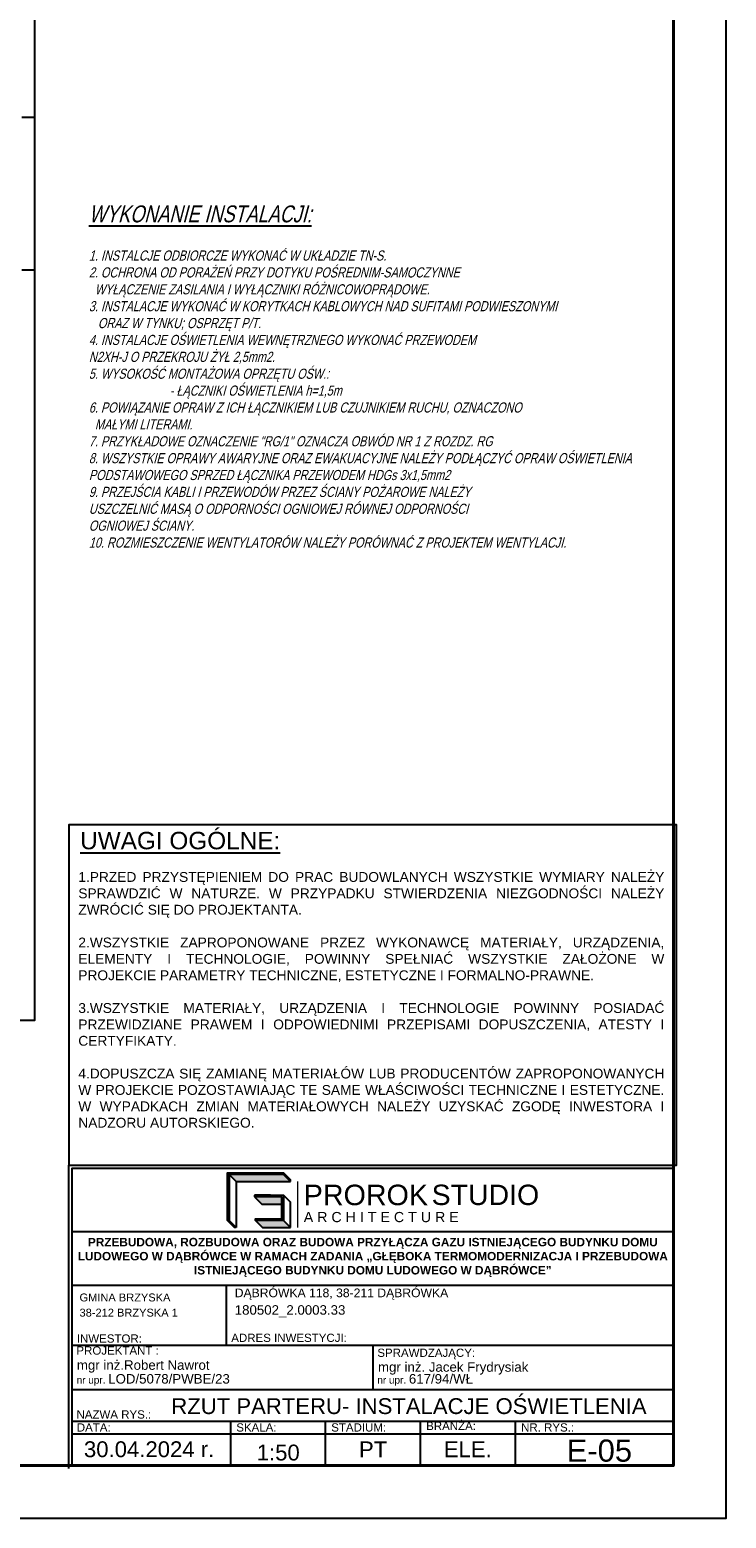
# Model space of a CAD drawing. Header units: millimetres. Extents: x 22250 to 51280, y -5012 to 7692.
# Tile 96 of 183: x 40381 to 41041, y 1531 to 2942. Entities that reach past the tile are written whole.
import ezdxf

# ---------------------------------------------------------------- set-up
doc = ezdxf.new("R2010")
doc.units = ezdxf.units.MM
doc.layers.add('-RAMKI', color=250, linetype='Continuous')
doc.layers.add('E_podklad', color=252, linetype='Continuous')
doc.layers.add('ELL - Opis ELE', color=1, linetype='Continuous', lineweight=25)
doc.styles.add('CGothic', font='GOTHIC.TTF')
doc.styles.add('GEOS_018', font='GEOS_018.SHX', dxfattribs={"width": 0.8, "oblique": 14.99994, "height": 15})
doc.styles.add('romans', font='romans.shx')
doc.styles.get("Standard").update_dxf_attribs({"font": 'arial.ttf'})

# ---------------------------------------------------------------- blocks, each defined once
blk = doc.blocks.new('*U967')
for p, q in [((-1, 5.26), (-1, 1)), ((-1, 3), (-1, 4))]:
    blk.add_line(p, q)
blk.add_lwpolyline([(-71, 0), (0, 0), (0, 42), (-71, 42)], close=True)
at = {"lineweight": 40}
blk.add_lwpolyline([(-68, 1), (-1, 1), (-1, 41), (-68, 41)], close=True, dxfattribs=at)
blk = doc.blocks.new('LOGO_PROROK')
h = blk.add_hatch(color=256)
h.dxf.hatch_style = 1
h.paths.add_polyline_path([(302, 572), (302, 588), (35, 588), (35, 121), (52, 121), (52, 572)])
h = blk.add_hatch(color=256)
h.dxf.hatch_style = 1
h.paths.add_polyline_path([(302, 588), (302, 572), (318, 572), (585, 572), (585, 588)])
h.paths.add_polyline_path([(585, 121), (585, 369), (302, 369), (302, 352), (568, 352), (568, 137), (310, 137), (310, 121)])
h = blk.add_hatch(color=256)
h.dxf.hatch_style = 1
h.paths.add_polyline_path([(585, 588), (585, 572), (655, 502), (655, 518)])
h = blk.add_hatch(color=117)
h.dxf.hatch_style = 1
h.paths.add_polyline_path([(52, 572), (122, 502), (388, 502), (318, 572)])
h = blk.add_hatch(color=117)
h.dxf.hatch_style = 1
h.paths.add_polyline_path([(318, 572), (388, 502), (655, 502), (585, 572)])
h = blk.add_hatch(color=117)
h.dxf.hatch_style = 1
h.paths.add_polyline_path([(568, 352), (302, 352), (372, 282), (568, 282)])
h = blk.add_hatch(color=117)
h.dxf.hatch_style = 1
h.paths.add_polyline_path([(52, 121), (35, 121), (105, 51), (122, 51)])
h = blk.add_hatch(color=117)
h.dxf.hatch_style = 1
h.paths.add_polyline_path([(655, 51), (585, 121), (310, 121), (380, 51)])
for p, q in [((302, 572), (302, 588)), ((585, 588), (655, 518)), ((52, 572), (122, 502)), ((122, 502), (388, 502)), ((122, 502), (122, 51)), ((388, 502), (655, 502)), ((585, 572), (655, 502)), ((655, 502), (655, 518)), ((302, 369), (302, 352)), ((459, 369), (302, 369)), ((302, 352), (372, 282)), ((459, 352), (302, 352)), ((585, 369), (655, 299)), ((655, 51), (655, 299)), ((372, 282), (568, 282)), ((35, 121), (105, 51)), ((52, 121), (122, 51)), ((122, 51), (105, 51)), ((310, 121), (380, 51)), ((380, 51), (655, 51)), ((585, 121), (655, 51))]:
    blk.add_line(p, q)
at = {"lineweight": 20}
blk.add_line((724, 502), (724, 51), dxfattribs=at)
for points in [[(318, 572), (302, 572), (302, 572), (52, 572), (52, 121), (35, 121), (35, 588), (585, 588), (585, 572), (318, 572)], [(568, 352), (459, 352), (459, 369), (585, 369), (585, 121), (310, 121), (310, 137), (568, 137)]]:
    blk.add_lwpolyline(points, close=True)
at = {"insert": (784, 472), "char_height": 201.4, "attachment_point": 1}
blk.add_mtext_dynamic_manual_height_columns('PROROK', width=3506.2, gutter_width=10.9, heights=[0], dxfattribs=at)
at = {"color": 117, "insert": (2039, 472), "char_height": 200, "attachment_point": 1}
blk.add_mtext_dynamic_manual_height_columns('STUDIO', width=3506.2, gutter_width=10.9, heights=[0], dxfattribs=at)
at = {"lineweight": 20, "insert": (784, 204), "char_height": 100, "attachment_point": 1}
blk.add_mtext_dynamic_manual_height_columns('A R C H I T E C T U R E', width=3506.2, gutter_width=10.9, heights=[0], dxfattribs=at)
blk = doc.blocks.new('RAMKA1')
for p, q in [((598.49, 580.51), (693.49, 580.51)), ((598.49, 572.05), (693.49, 572.05)), ((622.87, 562.55), (622.87, 572.05)), ((598.49, 562.55), (693.49, 562.55)), ((645.99, 562.55), (645.99, 555.55)), ((598.49, 555.55), (693.49, 555.55)), ((598.49, 550.55), (693.49, 550.55)), ((623.49, 550.55), (623.49, 543.55)), ((638.49, 550.55), (638.49, 543.55)), ((653.49, 550.55), (653.49, 543.55)), ((668.49, 550.55), (668.49, 543.55)), ((598.49, 548.55), (693.49, 548.55))]:
    blk.add_line(p, q)
for points in [[(597.99, 591.01), (693.99, 591.01), (693.99, 644.74), (597.99, 644.74)], [(598.49, 543.55), (598.49, 590.51), (693.49, 590.51), (693.49, 543.55)]]:
    blk.add_lwpolyline(points, close=True)
blk.add_lwpolyline([(597.99, 543.05), (597.99, 591.01), (693.99, 591.01)])
at = {"xscale": 0.01609849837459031, "yscale": 0.01609849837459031, "zscale": 0.01609849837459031}
blk.add_blockref('LOGO_PROROK', (622.46, 580.31), dxfattribs=at)
at = {"layer": '-RAMKI', "attachment_point": 1}
for s, insert, char_height, width, style in [('{\\fArial|b0|i0|c0|p34;\\LUWAGI OGÓLNE:}', (599.76, 643.65), 2.7519, 86.4064, 'CGothic'), ('\\pxqj;{\\fArial|b0|i0|c238|p34;\\W1;1.PRZED PRZYSTĘPIENIEM DO PRAC BUDOWLANYCH WSZYSTKIE WYMIARY NALEŻY SPRAWDZIĆ W NATURZE. W PRZYPADKU STWIERDZENIA NIEZGODNOŚCI NALEŻY ZWRÓCIĆ SIĘ DO PROJEKTANTA.\\P\\P2.WSZYSTKIE ZAPROPONOWANE PRZEZ WYKONAWCĘ MATERIAŁY, URZĄDZENIA, ELEMENTY I TECHNOLOGIE, POWINNY SPEŁNIAĆ WSZYSTKIE ZAŁOŻONE W PROJEKCIE PARAMETRY TECHNICZNE, ESTETYCZNE I FORMALNO-PRAWNE.\\P\\P3.WSZYSTKIE MATERIAŁY, URZĄDZENIA I TECHNOLOGIE POWINNY POSIADAĆ PRZEWIDZIANE PRAWEM I ODPOWIEDNIMI PRZEPISAMI DOPUSZCZENIA, ATESTY I CERTYFIKATY.\\P\\P4.DOPUSZCZA SIĘ ZAMIANĘ MATERIAŁÓW LUB PRODUCENTÓW ZAPROPONOWANYCH W PROJEKCIE POZOSTAWIAJĄC TE SAME WŁAŚCIWOŚCI TECHNICZNE I ESTETYCZNE. W WYPADKACH ZMIAN MATERIAŁOWYCH NALEŻY UZYSKAĆ ZGODĘ INWESTORA I NADZORU AUTORSKIEGO.}', (599.47, 637.3), 1.55283, 92.3017, 'romans')]:
    blk.add_mtext(s, dxfattribs=dict(at, insert=insert, char_height=char_height, width=width, style=style))
for s, width, heights, insert, char_height, attachment_point in [('\\pxsm1;{\\fArial|b1|i0|c238|p34;PRZEBUDOWA, ROZBUDOWA ORAZ BUDOWA PRZYŁĄCZA GAZU ISTNIEJĄCEGO BUDYNKU DOMU LUDOWEGO W DĄBRÓWCE W RAMACH ZADANIA „GŁĘBOKA TERMOMODERNIZACJA I PRZEBUDOWA ISTNIEJĄCEGO BUDYNKU DOMU LUDOWEGO W DĄBRÓWCE”}', 95, [24.29], (645.99, 579.5), 1.33333, 2), ('\\pxa0.25,sm1.15;{\\H0.91667x;DĄBRÓWKA 118, 38-211 DĄBRÓWKA}\\P\\pa0,s*;180502_2.0003.33', 68.3598, [0], (624.18, 571.5), 1.5, 1), ('\\pxa0.25,sm1.15;{\\H0.83333x;GMINA BRZYSKA\\P\\pa0,s*;38-212 BRZYSKA 1}', 46.9954, [0], (599.66, 570.71), 1.5, 1), ('PROJEKTANT :', 28.4215, [0], (599.17, 562.35), 1.3, 1), ('INWESTOR:', 28.4215, [0], (599.23, 564.25), 1.3, 1), ('ADRES INWESTYCJI:', 28.4215, [0], (623.63, 564.36), 1.3, 1), ('SPRAWDZAJĄCY:', 28.4215, [0], (646.71, 562), 1.3, 1), ('mgr inż.Robert Nawrot', 32.615, [0], (599.24, 560.16), 1.5, 1), ('mgr inż. Jacek Frydrysiak', 28.4215, [0], (646.81, 559.85), 1.5, 1), ('\\pxa0.58333,sm1.15;{\\H0.75x;nr upr. }LOD/5078/PWBE/23', 47.9358, [0], (599.21, 557.98), 1.5, 1), ('\\pxa0.58333,sm1.15;{\\H0.75x;nr upr. }617/94/WŁ', 47.9358, [0], (646.71, 557.98), 1.5, 1), ('NAZWA RYS.:', 28.4215, [0], (599.18, 552.25), 1.3, 1), ('BRANŻA:', 28.4215, [0], (654.42, 550.44), 1.3, 1), ('DATA:', 28.4215, [0], (599.23, 550.2), 1.3, 1), ('SKALA:', 28.4215, [0], (624.42, 550.2), 1.3, 1), ('STADIUM:', 28.4215, [0], (639.42, 550.2), 1.3, 1), ('NR. RYS.:', 28.4215, [0], (669.42, 550.2), 1.3, 1), ('30.04.2024 r.', 28.4215, [0], (610.65, 546.09), 2.5, 5), ('PT', 28.4215, [0], (646.04, 546.09), 2.5, 5), ('\\pxqc;ELE.', 15, [5], (661, 546.1), 2.5, 5)]:
    blk.add_mtext_dynamic_manual_height_columns(s, width=width, gutter_width=12.5, heights=heights, dxfattribs=dict(insert=insert, char_height=char_height, attachment_point=attachment_point))

msp = doc.modelspace()

# ---------------------------------------------------------------- linework, layer by layer
at = {"layer": 'E_podklad', "ltscale": 2}
for p, q in [((40385.7, 2859.1), (40373.7, 2859.1)), ((40385.7, 2859.1), (40385.7, 2714.1)), ((40385.7, 2714.1), (40373.7, 2714.1))]:
    msp.add_line(p, q, dxfattribs=at)
for points in [[(40385.7, 2987.1), (40385.7, 2859.1)], [(40385.7, 2714.1), (40385.7, 2003.1), (39927.7, 2003.1)]]:
    msp.add_lwpolyline(points, dxfattribs=at)

# ---------------------------------------------------------------- block references
for name, p, xscale, yscale, zscale in [('*U967', (41041.3, 1531.1), 50, 50, 50), ('RAMKA1', (36830.4, -1680.1), 6, 6, 6)]:
    msp.add_blockref(name, p, dxfattribs=dict(xscale=xscale, yscale=yscale, zscale=zscale))

# ---------------------------------------------------------------- texts
at = {"attachment_point": 5}
for s, width, heights, insert, char_height in [('\\pxqc;RZUT PARTERU- INSTALACJE OŚWIETLENIA', 570, [7], (40740.6, 1637.3), 15), ('1:50', 170.529, [0], (40616.7, 1593.3), 15), ('E-05', 170.529, [0], (40921.1, 1595.1), 21)]:
    msp.add_mtext_dynamic_manual_height_columns(s, width=width, gutter_width=75, heights=heights, dxfattribs=dict(at, insert=insert, char_height=char_height))
at = {"layer": 'ELL - Opis ELE', "color": 7, "insert": (40437.2, 2775.6), "char_height": 9.6, "width": 528.619, "attachment_point": 1, "style": 'GEOS_018'}
msp.add_mtext('{\\L\\Q15;\\H1.667x;WYKONANIE INSTALACJI:\\P\\H0.6x;\\P\\l1. INSTALCJE ODBIORCZE WYKONAĆ W UKŁADZIE TN-S.\\P2. OCHRONA OD PORAŻEŃ PRZY DOTYKU POŚREDNIM-SAMOCZYNNE\\P  WYŁĄCZENIE ZASILANIA I WYŁĄCZNIKI RÓŻNICOWOPRĄDOWE.\\P3. \\H0.9998x;INSTALACJE WYKONAĆ W KORYTKACH KABLOWYCH NAD SUFITAMI PODWIESZONYMI\\P   ORAZ W TYNKU; OSPRZĘT P/T.\\P4. INSTALACJE OŚWIETLENIA WEWNĘTRZNEGO WYKONAĆ PRZEWODEM\\PN2XH-J O PRZEKROJU ŻYŁ 2,5mm2.\\P5. WYSOKOŚĆ MONTAŻOWA OPRZĘTU OŚW.:\\P^I^I- ŁĄCZNIKI OŚWIETLENIA h=1,5m\\P6. POWIĄZANIE OPRAW Z ICH ŁĄCZNIKIEM LUB CZUJNIKIEM RUCHU, OZNACZONO\\P  MAŁYMI LITERAMI.\\P7. PRZYKŁADOWE OZNACZENIE "RG/1" OZNACZA OBWÓD NR 1 Z ROZDZ. RG \\P8. WSZYSTKIE OPRAWY AWARYJNE ORAZ EWAKUACYJNE NALEŻY PODŁĄCZYĆ OPRAW OŚWIETLENIA PODSTAWOWEGO SPRZED ŁĄCZNIKA PRZEWODEM HDGs 3x1,5mm2\\P9. PRZEJŚCIA KABLI I PRZEWODÓW PRZEZ ŚCIANY POŻAROWE NALEŻY \\PUSZCZELNIĆ MASĄ O ODPORNOŚCI OGNIOWEJ RÓWNEJ ODPORNOŚCI\\POGNIOWEJ ŚCIANY.\\P10. ROZMIESZCZENIE WENTYLATORÓW NALEŻY PORÓWNAĆ Z PROJEKTEM WENTYLACJI.}', dxfattribs=at)

doc.saveas('drawing.dxf')
